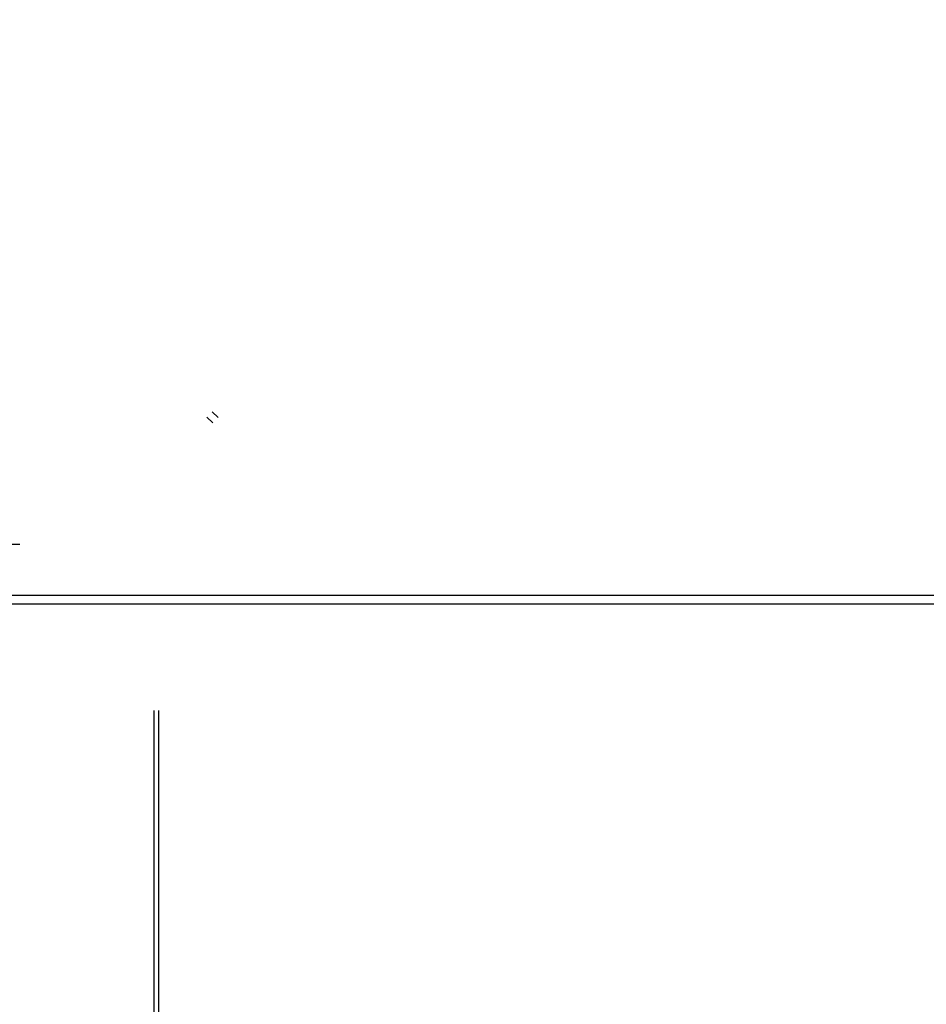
# Model space of a CAD drawing. Header units: millimetres. Extents: x -1030 to 192, y -442 to 180.
# Tile 143 of 256: x -866 to -725, y 16 to 169. Entities that reach past the tile are written whole.
import ezdxf

# ---------------------------------------------------------------- set-up
doc = ezdxf.new("R2010")
doc.units = ezdxf.units.MM
doc.header["$MEASUREMENT"] = 0
doc.layers.add('OVIDIO 120x60x72h', color=7, linetype='Continuous')

msp = doc.modelspace()

# ---------------------------------------------------------------- linework, layer by layer
at = {"layer": 'OVIDIO 120x60x72h', "extrusion": (0, 1, 0)}
for points in [[(1003.79, 755.54), (419.11, 755.54)], [(1003.79, 755.19), (419.11, 755.19)], [(419.11, 753.29), (1003.41, 753.29)], [(1003.41, 753.29), (419.11, 753.29)], [(1003.79, 757.08), (419.11, 757.08)], [(419.11, 755.58), (1003.79, 755.58)], [(419.11, 757.08), (1003.79, 757.08)], [(1003.79, 755.58), (419.11, 755.58)], [(419.11, 733.87), (931.14, 733.87)], [(419.11, 735.22), (931.14, 735.22)], [(865.69, 714.46), (419.11, 714.46)], [(419.11, 714.46), (865.69, 714.46)], [(419.11, 715.8), (865.69, 715.8)], [(865.69, 715.8), (419.11, 715.8)], [(419.11, 715.77), (865.69, 715.77)], [(928.94, 717.81), (865.69, 717.81)], [(865.69, 717.81), (928.94, 717.81)], [(865.69, 716.03), (419.11, 716.03)], [(419.11, 716.03), (865.69, 716.03)], [(419.11, 714.35), (865.69, 714.35)], [(419.11, 715.35), (865.69, 715.35)], [(865.69, 715.35), (419.11, 715.35)], [(865.69, 717.14), (928.94, 717.14)], [(928.94, 717.14), (865.69, 717.14)], [(419.11, 754.17), (917.44, 754.17)], [(917.44, 754.17), (419.11, 754.17)], [(917.44, 753.5), (419.11, 753.5)], [(419.11, 753.5), (917.44, 753.5)], [(916.04, 755.58), (419.11, 755.58)], [(419.11, 755.58), (916.04, 755.58)], [(916.04, 754.08), (419.11, 754.08)], [(419.11, 754.08), (916.04, 754.08)], [(385.33, 694.33), (842.87, 694.33)], [(385.33, 693.16), (842.87, 693.16)], [(906.68, 755.58), (419.11, 755.58)], [(906.68, 754.08), (419.11, 754.08)], [(892.27, 755.58), (419.11, 755.58)], [(419.11, 755.58), (892.27, 755.58)], [(892.27, 754.08), (419.11, 754.08)], [(892.27, 754.83), (419.11, 754.83)], [(419.11, 754.08), (892.27, 754.08)]]:
    msp.add_lwpolyline(points, dxfattribs=at)
at = {"layer": 'OVIDIO 120x60x72h', "extrusion": (0.202852, -0.108979, 0.973126)}
for points in [[(-327.08, 1110.9), (-327.08, 950.24)], [(-327.08, 950.24), (-327.08, 1110.9)], [(-327.67, 950.24), (-327.67, 1110.9)], [(-327.67, 1110.9), (-327.67, 950.24)]]:
    msp.add_lwpolyline(points, dxfattribs=at)
at = {"layer": 'OVIDIO 120x60x72h', "extrusion": (7.53877e-07, 1, 0)}
for points in [[(1003.41, 754.63), (419.11, 754.63)], [(419.11, 754.63), (1003.41, 754.63)]]:
    msp.add_lwpolyline(points, dxfattribs=at)
at = {"layer": 'OVIDIO 120x60x72h'}
for points in [[(-835.73, 107.81), (-834.82, 106.9)], [(-835.65, 106.07), (-836.56, 106.98)], [(-928.94, 87.21), (-865.69, 87.21)], [(-928.01, 79.24), (-419.11, 79.24)], [(-928.01, 77.89), (-419.11, 77.89)], [(-844.82, 61.28), (-844.82, -120.45)], [(-844.09, 61.28), (-844.09, -120.45)]]:
    msp.add_lwpolyline(points, dxfattribs=at)
at = {"layer": 'OVIDIO 120x60x72h', "extrusion": (1, 0, 0)}
for points in [[(93.78, 716.29), (93.11, 717.64)], [(93.11, 717.64), (93.78, 716.29)], [(93.78, 716.29), (90.11, 714.46)], [(90.11, 714.46), (93.78, 716.29)], [(89.78, 715.13), (93.45, 716.97)], [(89.44, 715.8), (93.11, 717.64)], [(93.11, 717.64), (89.44, 715.8)], [(91.95, 715.38), (91.28, 716.72)], [(89.44, 715.8), (90.11, 714.46)], [(90.11, 714.46), (90.07, 714.44), (90.03, 714.42), (89.99, 714.4), (89.95, 714.39), (89.91, 714.37), (89.86, 714.36), (89.82, 714.34), (89.77, 714.33), (89.73, 714.31), (89.68, 714.3), (89.63, 714.29), (89.59, 714.28), (89.54, 714.27), (89.49, 714.27), (89.44, 714.26), (89.39, 714.26), (89.34, 714.25), (89.29, 714.25), (89.24, 714.25), (89.19, 714.25), (89.14, 714.25), (89.09, 714.25), (89.04, 714.26), (88.99, 714.26), (88.94, 714.27), (88.89, 714.28), (88.84, 714.29), (88.79, 714.3), (88.74, 714.31), (88.69, 714.32), (88.64, 714.34), (88.59, 714.35), (88.54, 714.37), (88.49, 714.39), (88.44, 714.41), (88.39, 714.43), (88.35, 714.45), (88.3, 714.47), (88.26, 714.5), (88.21, 714.52), (88.17, 714.55), (88.12, 714.58), (88.08, 714.6), (88.04, 714.63), (88, 714.66), (87.96, 714.69), (87.92, 714.73), (87.89, 714.76), (87.85, 714.79), (87.81, 714.83), (87.78, 714.86), (87.75, 714.9), (87.71, 714.93), (87.68, 714.97), (87.65, 715.01), (87.62, 715.04), (87.59, 715.08), (87.57, 715.12), (87.54, 715.16), (87.52, 715.2), (87.49, 715.24), (87.47, 715.28), (87.45, 715.32), (87.43, 715.35)], [(90.11, 714.46), (89.44, 715.8)], [(87.43, 715.35), (87.45, 715.32), (87.47, 715.28), (87.49, 715.24), (87.52, 715.2), (87.54, 715.16), (87.57, 715.12), (87.59, 715.08), (87.62, 715.04), (87.65, 715.01), (87.68, 714.97), (87.71, 714.93), (87.75, 714.9), (87.78, 714.86), (87.81, 714.83), (87.85, 714.79), (87.89, 714.76), (87.92, 714.73), (87.96, 714.69), (88, 714.66), (88.04, 714.63), (88.08, 714.6), (88.12, 714.58), (88.17, 714.55), (88.21, 714.52), (88.26, 714.5), (88.3, 714.47), (88.35, 714.45), (88.39, 714.43), (88.44, 714.41), (88.49, 714.39), (88.54, 714.37), (88.59, 714.35), (88.64, 714.34), (88.69, 714.32), (88.74, 714.31), (88.79, 714.3), (88.84, 714.29), (88.89, 714.28), (88.94, 714.27), (88.99, 714.26), (89.04, 714.26), (89.09, 714.25), (89.14, 714.25), (89.19, 714.25), (89.24, 714.25), (89.29, 714.25), (89.34, 714.25), (89.39, 714.26), (89.44, 714.26), (89.49, 714.27), (89.54, 714.27), (89.59, 714.28), (89.63, 714.29), (89.68, 714.3), (89.73, 714.31), (89.77, 714.33), (89.82, 714.34), (89.86, 714.36), (89.91, 714.37), (89.95, 714.39), (89.99, 714.4), (90.03, 714.42), (90.07, 714.44), (90.11, 714.46)], [(88.12, 714.58), (89.67, 715.35)], [(88.77, 716.03), (88.78, 716.02), (88.78, 716.01), (88.78, 716), (88.79, 715.99), (88.79, 715.99), (88.8, 715.98), (88.8, 715.97), (88.81, 715.96), (88.82, 715.95), (88.82, 715.95), (88.83, 715.94), (88.83, 715.93), (88.84, 715.92), (88.85, 715.92), (88.85, 715.91), (88.86, 715.9), (88.87, 715.9), (88.87, 715.89), (88.88, 715.88), (88.89, 715.87), (88.89, 715.87), (88.9, 715.86), (88.91, 715.86), (88.92, 715.85), (88.93, 715.84), (88.93, 715.84), (88.94, 715.83), (88.95, 715.83), (88.96, 715.82), (88.97, 715.82), (88.98, 715.81), (88.99, 715.81), (88.99, 715.8), (89, 715.8), (89.01, 715.79), (89.02, 715.79), (89.03, 715.79), (89.04, 715.78), (89.05, 715.78), (89.06, 715.78), (89.07, 715.77), (89.08, 715.77), (89.09, 715.77), (89.1, 715.76), (89.11, 715.76), (89.12, 715.76), (89.13, 715.76), (89.14, 715.76), (89.15, 715.75), (89.16, 715.75), (89.16, 715.75), (89.17, 715.75), (89.18, 715.75), (89.19, 715.75), (89.2, 715.75), (89.21, 715.75), (89.22, 715.75), (89.23, 715.75), (89.24, 715.75), (89.25, 715.75), (89.26, 715.75), (89.27, 715.75), (89.28, 715.75), (89.29, 715.75), (89.3, 715.76), (89.31, 715.76), (89.32, 715.76), (89.33, 715.76), (89.34, 715.76), (89.35, 715.77), (89.36, 715.77), (89.37, 715.77), (89.38, 715.77), (89.39, 715.78), (89.4, 715.78), (89.41, 715.79), (89.41, 715.79), (89.42, 715.79), (89.43, 715.8), (89.44, 715.8)], [(89.44, 715.8), (89.43, 715.8), (89.42, 715.79), (89.41, 715.79), (89.41, 715.79), (89.4, 715.78), (89.39, 715.78), (89.38, 715.77), (89.37, 715.77), (89.36, 715.77), (89.35, 715.77), (89.34, 715.76), (89.33, 715.76), (89.32, 715.76), (89.31, 715.76), (89.3, 715.76), (89.29, 715.75), (89.28, 715.75), (89.27, 715.75), (89.26, 715.75), (89.25, 715.75), (89.24, 715.75), (89.23, 715.75), (89.22, 715.75), (89.21, 715.75), (89.2, 715.75), (89.19, 715.75), (89.18, 715.75), (89.17, 715.75), (89.16, 715.75), (89.16, 715.75), (89.15, 715.75), (89.14, 715.76), (89.13, 715.76), (89.12, 715.76), (89.11, 715.76), (89.1, 715.76), (89.09, 715.77), (89.08, 715.77), (89.07, 715.77), (89.06, 715.78), (89.05, 715.78), (89.04, 715.78), (89.03, 715.79), (89.02, 715.79), (89.01, 715.79), (89, 715.8), (88.99, 715.8), (88.99, 715.81), (88.98, 715.81), (88.97, 715.82), (88.96, 715.82), (88.95, 715.83), (88.94, 715.83), (88.93, 715.84), (88.93, 715.84), (88.92, 715.85), (88.91, 715.86), (88.9, 715.86), (88.89, 715.87), (88.89, 715.87), (88.88, 715.88), (88.87, 715.89), (88.87, 715.9), (88.86, 715.9), (88.85, 715.91), (88.85, 715.92), (88.84, 715.92), (88.83, 715.93), (88.83, 715.94), (88.82, 715.95), (88.82, 715.95), (88.81, 715.96), (88.8, 715.97), (88.8, 715.98), (88.79, 715.99), (88.79, 715.99), (88.78, 716), (88.78, 716.01), (88.78, 716.02), (88.77, 716.03)], [(88.32, 715.8), (89.1, 714.25)], [(87.43, 715.35), (88.77, 716.03)], [(88.77, 716.03), (87.43, 715.35)], [(87.88, 717.81), (88.77, 716.03)], [(88.77, 716.03), (87.88, 717.81)], [(86.98, 716.25), (88.32, 716.92)], [(87.21, 717.48), (88.1, 715.69)], [(87.88, 717.81), (86.54, 717.14)], [(86.54, 717.14), (87.88, 717.81)], [(87.43, 715.35), (86.54, 717.14)], [(86.54, 717.14), (87.43, 715.35)], [(46, 701.5), (46, 702.9)], [(43.49, 702.9), (43.49, 701.5)]]:
    msp.add_lwpolyline(points, dxfattribs=at)

doc.saveas('drawing.dxf')
